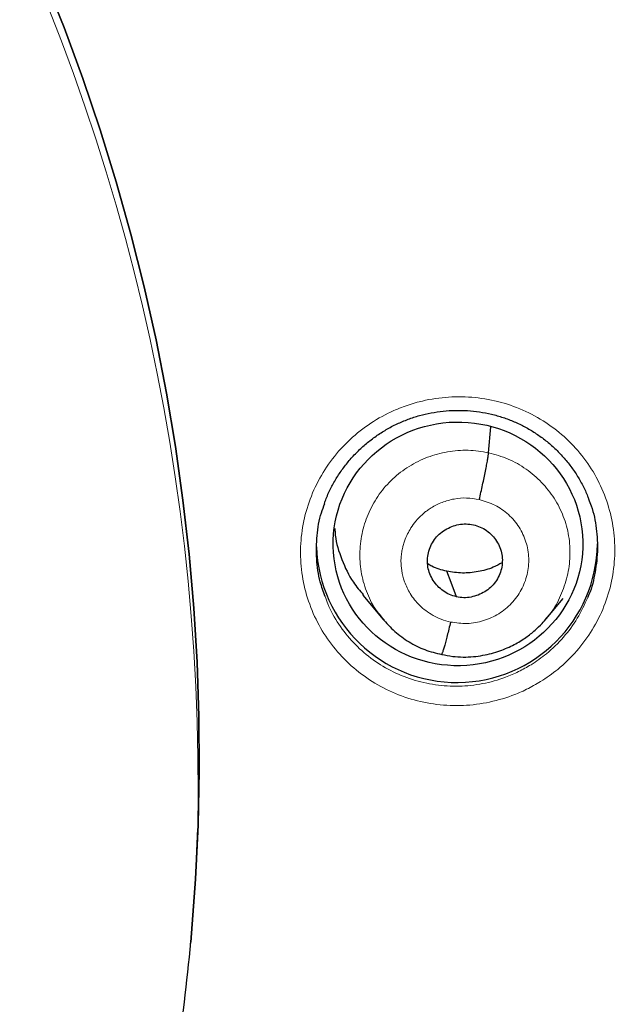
# Model space of a CAD drawing. Header units: millimetres. Extents: x 8 to 2236, y 12 to 2208.
# Tile 78 of 173: x 1110.5 to 1117.75, y 1874.08 to 1885.98. Entities that reach past the tile are written whole.
import ezdxf

# ---------------------------------------------------------------- set-up
doc = ezdxf.new("R2010")
doc.units = ezdxf.units.MM

msp = doc.modelspace()

# ---------------------------------------------------------------- linework, layer by layer
at = {"color": 7, "linetype": 'Continuous', "lineweight": 30}
for p, q in [((1116.167, 1880.743), (1116.195, 1881.057)), ((1114.647, 1879.021), (1114.893, 1878.726)), ((1116.864, 1878.736), (1117.068, 1878.983)), ((1116.868, 1878.748), (1116.86, 1878.74)), ((1112.562, 1874.807), (1112.564, 1874.828))]:
    msp.add_line(p, q, dxfattribs=at)
at = {"color": 7, "linetype": 'Continuous', "lineweight": 30, "flags": 128}
for points in [[(1110.789, 1886.495), (1111.032, 1885.884), (1111.259, 1885.268), (1111.47, 1884.646), (1111.664, 1884.019), (1111.841, 1883.387), (1112.001, 1882.75), (1112.145, 1882.11), (1112.271, 1881.466), (1112.379, 1880.819), (1112.471, 1880.17), (1112.545, 1879.518), (1112.602, 1878.865), (1112.641, 1878.211), (1112.662, 1877.556), (1112.667, 1876.9), (1112.653, 1876.245), (1112.622, 1875.59), (1112.574, 1874.936), (1112.564, 1874.828)], [(1112.564, 1874.828), (1112.574, 1874.936), (1112.622, 1875.59), (1112.653, 1876.245), (1112.667, 1876.9), (1112.662, 1877.556), (1112.641, 1878.211), (1112.602, 1878.865), (1112.545, 1879.518), (1112.471, 1880.17), (1112.379, 1880.819), (1112.271, 1881.466), (1112.145, 1882.11), (1112.001, 1882.75), (1111.841, 1883.387), (1111.664, 1884.019), (1111.47, 1884.646), (1111.259, 1885.268), (1111.032, 1885.884), (1110.789, 1886.495)], [(1115.778, 1879.002), (1115.713, 1879.175), (1115.661, 1879.312)]]:
    msp.add_lwpolyline(points, dxfattribs=at)
at = {"color": 252, "linetype": 'Continuous', "lineweight": 0}
msp.add_arc((1087.204, 1876.693), 25.451, 358.8948, 180.82, dxfattribs=at)
at = {"color": 7, "linetype": 'Continuous', "lineweight": 30}
for centre, radius, start, end in [((1115.784, 1879.666), 1.7, 181.9805, 359.1522), ((1088.119, 1877.052), 24.547, 351.1638, 358.0144)]:
    msp.add_arc(centre, radius, start, end, dxfattribs=at)
msp.add_ellipse((1115.797, 1879.642), major_axis=(1.509, 0.03), ratio=0.976207, dxfattribs=at)
for points, knots in [([(1134.331, 1875.353), (1134.343, 1875.496), (1134.37, 1875.795), (1134.405, 1876.267), (1134.438, 1876.783), (1134.468, 1877.344), (1134.492, 1877.949), (1134.509, 1878.6), (1134.517, 1879.273), (1134.515, 1879.968), (1134.502, 1880.682), (1134.478, 1881.433), (1134.439, 1882.213), (1134.386, 1883.01), (1134.3, 1884.018), (1134.166, 1885.231), (1133.964, 1886.642), (1133.716, 1888.042), (1133.424, 1889.428), (1133.09, 1890.8), (1132.706, 1892.187), (1132.271, 1893.587), (1131.781, 1894.997), (1131.249, 1896.386), (1130.717, 1897.653), (1130.197, 1898.802), (1129.702, 1899.827), (1129.194, 1900.818), (1128.675, 1901.776), (1128.146, 1902.701), (1127.609, 1903.593), (1127.07, 1904.445), (1126.531, 1905.259), (1125.993, 1906.036), (1125.459, 1906.776), (1124.93, 1907.479), (1124.407, 1908.147), (1123.893, 1908.78), (1123.388, 1909.38), (1122.888, 1909.954), (1122.384, 1910.514), (1121.862, 1911.075), (1121.315, 1911.645), (1120.737, 1912.226), (1120.124, 1912.821), (1119.474, 1913.428), (1118.785, 1914.046), (1118.061, 1914.67), (1117.301, 1915.298), (1116.502, 1915.929), (1115.665, 1916.56), (1114.895, 1917.113), (1114.195, 1917.596), (1113.566, 1918.014), (1112.898, 1918.443), (1112.188, 1918.88), (1111.437, 1919.324), (1110.642, 1919.774), (1109.828, 1920.213), (1108.996, 1920.64), (1108.149, 1921.055), (1107.262, 1921.468), (1106.336, 1921.876), (1105.369, 1922.277), (1104.377, 1922.663), (1103.361, 1923.034), (1102.322, 1923.386), (1101.245, 1923.725), (1100.13, 1924.048), (1098.977, 1924.352), (1097.787, 1924.634), (1096.558, 1924.894), (1095.338, 1925.118), (1094.127, 1925.309), (1092.931, 1925.468), (1091.706, 1925.598), (1090.454, 1925.7), (1089.175, 1925.766), (1088.142, 1925.798), (1087.535, 1925.794), (1087.363, 1925.793)], [0, 0, 0, 0, 0.005494, 0.011571, 0.018232, 0.025477, 0.033308, 0.041725, 0.050729, 0.059499, 0.068765, 0.078526, 0.088784, 0.099248, 0.109693, 0.128299, 0.146842, 0.165323, 0.183741, 0.202094, 0.22038, 0.23985, 0.259237, 0.278535, 0.297739, 0.31276, 0.327599, 0.342038, 0.35607, 0.369968, 0.383443, 0.396496, 0.409128, 0.421342, 0.433138, 0.444517, 0.455459, 0.465991, 0.476113, 0.485829, 0.495456, 0.505282, 0.515477, 0.526042, 0.536979, 0.548521, 0.560452, 0.572772, 0.585484, 0.598589, 0.612092, 0.625996, 0.635216, 0.644931, 0.655143, 0.665856, 0.677074, 0.688802, 0.701041, 0.712712, 0.724817, 0.737359, 0.750338, 0.763757, 0.777618, 0.791262, 0.80531, 0.819761, 0.834616, 0.849872, 0.865529, 0.881585, 0.898037, 0.913147, 0.928574, 0.944316, 0.960371, 0.976739, 0.993419, 1, 1, 1, 1]), ([(1087.363, 1921.887), (1087.495, 1921.886), (1087.879, 1921.885), (1088.515, 1921.874), (1089.27, 1921.849), (1090.025, 1921.812), (1090.779, 1921.762), (1091.532, 1921.7), (1092.284, 1921.625), (1093.035, 1921.538), (1093.784, 1921.439), (1094.531, 1921.328), (1095.277, 1921.204), (1096.02, 1921.069), (1096.76, 1920.921), (1097.498, 1920.761), (1098.233, 1920.588), (1098.966, 1920.404), (1099.695, 1920.208), (1100.42, 1920), (1101.142, 1919.78), (1101.86, 1919.548), (1102.574, 1919.305), (1103.283, 1919.05), (1103.989, 1918.783), (1104.689, 1918.504), (1105.385, 1918.215), (1106.076, 1917.914), (1106.762, 1917.601), (1107.442, 1917.278), (1108.116, 1916.943), (1108.785, 1916.597), (1109.448, 1916.241), (1110.104, 1915.873), (1110.755, 1915.495), (1111.398, 1915.106), (1112.035, 1914.707), (1112.666, 1914.298), (1113.289, 1913.878), (1113.904, 1913.448), (1114.513, 1913.008), (1115.114, 1912.558), (1115.707, 1912.098), (1116.292, 1911.628), (1116.869, 1911.149), (1117.438, 1910.661), (1117.999, 1910.163), (1118.551, 1909.657), (1119.094, 1909.141), (1119.629, 1908.616), (1120.154, 1908.083), (1120.67, 1907.541), (1121.177, 1906.991), (1121.675, 1906.433), (1122.163, 1905.866), (1122.641, 1905.292), (1123.11, 1904.71), (1123.568, 1904.12), (1124.017, 1903.523), (1124.455, 1902.918), (1124.883, 1902.307), (1125.3, 1901.688), (1125.707, 1901.063), (1126.103, 1900.431), (1126.488, 1899.793), (1126.862, 1899.148), (1127.226, 1898.498), (1127.578, 1897.841), (1127.919, 1897.179), (1128.248, 1896.512), (1128.567, 1895.839), (1128.873, 1895.161), (1129.169, 1894.478), (1129.452, 1893.79), (1129.724, 1893.098), (1129.984, 1892.401), (1130.232, 1891.701), (1130.468, 1890.996), (1130.692, 1890.287), (1130.904, 1889.575), (1131.104, 1888.86), (1131.292, 1888.141), (1131.467, 1887.42), (1131.63, 1886.695), (1131.781, 1885.968), (1131.919, 1885.239), (1132.045, 1884.508), (1132.153, 1883.811), (1132.214, 1883.357), (1132.242, 1883.148)], [0, 0, 0, 0, 0.006061, 0.017637, 0.029213, 0.040789, 0.052365, 0.063941, 0.075517, 0.087093, 0.098669, 0.110245, 0.121821, 0.133397, 0.144973, 0.156549, 0.168125, 0.179701, 0.191277, 0.202853, 0.214429, 0.226006, 0.237582, 0.249158, 0.260734, 0.272311, 0.283887, 0.295464, 0.30704, 0.318617, 0.330193, 0.34177, 0.353346, 0.364923, 0.3765, 0.388076, 0.399653, 0.41123, 0.422807, 0.434384, 0.445961, 0.457538, 0.469115, 0.480692, 0.49227, 0.503847, 0.515424, 0.527002, 0.538579, 0.550157, 0.561734, 0.573312, 0.584889, 0.596467, 0.608045, 0.619623, 0.631201, 0.642779, 0.654357, 0.665935, 0.677513, 0.689091, 0.70067, 0.712248, 0.723826, 0.735405, 0.746983, 0.758562, 0.770141, 0.781719, 0.793298, 0.804877, 0.816456, 0.828035, 0.839614, 0.851193, 0.862772, 0.874351, 0.88593, 0.897509, 0.909088, 0.920667, 0.932247, 0.943826, 0.955405, 0.966985, 0.978564, 0.990143, 1, 1, 1, 1]), ([(1114.182, 1880.131), (1114.185, 1880.14), (1114.203, 1880.194), (1114.246, 1880.29), (1114.313, 1880.417), (1114.392, 1880.537), (1114.481, 1880.651), (1114.58, 1880.757), (1114.688, 1880.856), (1114.805, 1880.946), (1114.929, 1881.025), (1115.059, 1881.094), (1115.193, 1881.15), (1115.331, 1881.195), (1115.473, 1881.228), (1115.617, 1881.249), (1115.763, 1881.258), (1115.911, 1881.255), (1116.057, 1881.24), (1116.202, 1881.212), (1116.343, 1881.172), (1116.478, 1881.121), (1116.608, 1881.059), (1116.731, 1880.985), (1116.848, 1880.902), (1116.958, 1880.808), (1117.06, 1880.705), (1117.153, 1880.593), (1117.236, 1880.474), (1117.307, 1880.349), (1117.354, 1880.251), (1117.374, 1880.194), (1117.378, 1880.182)], [0, 0, 0, 0, 0.007008, 0.041982, 0.076592, 0.111319, 0.14632, 0.181545, 0.216921, 0.252361, 0.287739, 0.322973, 0.358003, 0.392729, 0.427411, 0.462391, 0.497612, 0.532996, 0.568453, 0.603863, 0.639146, 0.67425, 0.709048, 0.743609, 0.778502, 0.813716, 0.849158, 0.884709, 0.920207, 0.955514, 0.990525, 1, 1, 1, 1]), ([(1116.054, 1880.177), (1116.061, 1880.207), (1116.075, 1880.266), (1116.095, 1880.355), (1116.113, 1880.442), (1116.13, 1880.523), (1116.144, 1880.597), (1116.155, 1880.659), (1116.163, 1880.71), (1116.166, 1880.732), (1116.167, 1880.743)], [0, 0, 0, 0, 0.124036, 0.248793, 0.374099, 0.49955, 0.624923, 0.750285, 0.875415, 1, 1, 1, 1]), ([(1114.192, 1879.006), (1114.17, 1879.064), (1114.115, 1879.21), (1114.081, 1879.46), (1114.086, 1879.742), (1114.123, 1879.969), (1114.172, 1880.094), (1114.187, 1880.131)], [0, 0, 0, 0, 0.162834, 0.407208, 0.651581, 0.896167, 1, 1, 1, 1]), ([(1117.374, 1880.183), (1117.386, 1880.156), (1117.435, 1880.043), (1117.475, 1879.828), (1117.492, 1879.546), (1117.453, 1879.267), (1117.409, 1879.08), (1117.366, 1878.996), (1117.366, 1878.995)], [0, 0, 0, 0, 0.072755, 0.304177, 0.535724, 0.767272, 0.999041, 1, 1, 1, 1]), ([(1115.778, 1879.002), (1115.75, 1879.01), (1115.693, 1879.026), (1115.616, 1879.071), (1115.55, 1879.129), (1115.495, 1879.199), (1115.455, 1879.277), (1115.431, 1879.361), (1115.425, 1879.448), (1115.436, 1879.535), (1115.465, 1879.618), (1115.509, 1879.695), (1115.568, 1879.76), (1115.64, 1879.814), (1115.72, 1879.854), (1115.806, 1879.878), (1115.895, 1879.887), (1115.954, 1879.878), (1115.983, 1879.873)], [0, 0, 0, 0, 0.0626165, 0.1251029, 0.1877682, 0.2505042, 0.313066, 0.3753485, 0.4376008, 0.4999919, 0.5623855, 0.6246436, 0.6869309, 0.7494945, 0.8122302, 0.8748947, 0.9373815, 1, 1, 1, 1]), ([(1115.983, 1879.873), (1116.011, 1879.865), (1116.068, 1879.849), (1116.145, 1879.804), (1116.212, 1879.746), (1116.266, 1879.676), (1116.306, 1879.598), (1116.331, 1879.514), (1116.336, 1879.427), (1116.325, 1879.34), (1116.297, 1879.257), (1116.252, 1879.18), (1116.193, 1879.114), (1116.122, 1879.061), (1116.042, 1879.021), (1115.956, 1878.997), (1115.866, 1878.987), (1115.808, 1878.997), (1115.778, 1879.002)], [0, 0, 0, 0, 0.062617, 0.125103, 0.187768, 0.250504, 0.313066, 0.375349, 0.437601, 0.499992, 0.562386, 0.624644, 0.686931, 0.749495, 0.812231, 0.874895, 0.937382, 1, 1, 1, 1]), ([(1114.308, 1879.829), (1114.309, 1879.801), (1114.314, 1879.672), (1114.388, 1879.449), (1114.501, 1879.203), (1114.61, 1879.075), (1114.652, 1879.026)], [0, 0, 0, 0, 0.092873, 0.437264, 0.781955, 1, 1, 1, 1]), ([(1115.661, 1879.312), (1115.599, 1879.327), (1115.518, 1879.347), (1115.447, 1879.39), (1115.431, 1879.399)], [0, 0, 0, 0, 0.768064, 1, 1, 1, 1]), ([(1116.332, 1879.413), (1116.296, 1879.394), (1116.205, 1879.344), (1116.041, 1879.302), (1115.85, 1879.281), (1115.724, 1879.302), (1115.661, 1879.312)], [0, 0, 0, 0, 0.1739575, 0.4496331, 0.7245269, 1, 1, 1, 1]), ([(1114.884, 1878.738), (1114.932, 1878.684), (1115.028, 1878.578), (1115.202, 1878.453), (1115.393, 1878.355), (1115.531, 1878.322), (1115.6, 1878.305)], [0, 0, 0, 0, 0.251683, 0.502225, 0.751432, 1, 1, 1, 1]), ([(1115.6, 1878.306), (1115.644, 1878.297), (1115.73, 1878.279), (1115.859, 1878.272), (1115.981, 1878.277), (1116.131, 1878.297), (1116.299, 1878.342), (1116.473, 1878.418), (1116.614, 1878.504), (1116.725, 1878.591), (1116.809, 1878.671), (1116.854, 1878.724), (1116.874, 1878.747)], [0, 0, 0, 0, 0.095315, 0.185934, 0.272111, 0.353958, 0.504632, 0.638089, 0.754265, 0.853226, 0.93508, 1, 1, 1, 1]), ([(1115.707, 1878.697), (1115.7, 1878.669), (1115.686, 1878.611), (1115.667, 1878.532), (1115.648, 1878.462), (1115.632, 1878.402), (1115.618, 1878.355), (1115.607, 1878.321), (1115.602, 1878.311), (1115.6, 1878.307)], [0, 0, 0, 0, 0.147081, 0.292996, 0.438804, 0.584744, 0.730637, 0.876298, 1, 1, 1, 1])]:
    msp.add_open_spline(points, degree=3, knots=knots, dxfattribs=at)
at = {"color": 252, "linetype": 'Continuous', "lineweight": 0}
for points, knots in [([(1087.363, 1925.779), (1088.755, 1925.744), (1091.539, 1925.674), (1095.682, 1925.11), (1099.759, 1924.215), (1103.74, 1922.963), (1107.592, 1921.372), (1111.286, 1919.453), (1114.793, 1917.22), (1118.085, 1914.692), (1121.136, 1911.889), (1123.923, 1908.831), (1126.423, 1905.544), (1128.618, 1902.052), (1130.49, 1898.384), (1132.024, 1894.568), (1133.208, 1890.633), (1134.036, 1886.611), (1134.486, 1882.534), (1134.604, 1878.822), (1134.407, 1876.49), (1134.325, 1875.52)], [0, 0, 0, 0, 0.05344, 0.10688, 0.16032, 0.21376, 0.267199, 0.320639, 0.374079, 0.427519, 0.480959, 0.534399, 0.587839, 0.641279, 0.694719, 0.748159, 0.801598, 0.855038, 0.908478, 0.961918, 1, 1, 1, 1]), ([(1116.796, 1877.976), (1116.867, 1878.024), (1117.026, 1878.131), (1117.239, 1878.342), (1117.429, 1878.599), (1117.57, 1878.884), (1117.663, 1879.187), (1117.701, 1879.502), (1117.686, 1879.817), (1117.616, 1880.125), (1117.496, 1880.417), (1117.327, 1880.683), (1117.115, 1880.919), (1116.864, 1881.115), (1116.584, 1881.268), (1116.281, 1881.371), (1115.964, 1881.424), (1115.643, 1881.422), (1115.365, 1881.375), (1115.134, 1881.303), (1114.913, 1881.208), (1114.672, 1881.063), (1114.428, 1880.855), (1114.223, 1880.609), (1114.063, 1880.333), (1113.952, 1880.036), (1113.893, 1879.725), (1113.888, 1879.409), (1113.937, 1879.097), (1114.039, 1878.798), (1114.19, 1878.521), (1114.387, 1878.273), (1114.623, 1878.061), (1114.893, 1877.892), (1115.188, 1877.769), (1115.501, 1877.698), (1115.822, 1877.678), (1116.142, 1877.713), (1116.412, 1877.788), (1116.629, 1877.88), (1116.74, 1877.944), (1116.796, 1877.976)], [0, 0, 0, 0, 0.02145, 0.0483211, 0.0751921, 0.1020394, 0.1288866, 0.1557093, 0.1825319, 0.2093398, 0.2361478, 0.2629574, 0.2897671, 0.316594, 0.343421, 0.3702733, 0.3971256, 0.4240002, 0.4508748, 0.4676967, 0.4845186, 0.5113753, 0.5382319, 0.5650895, 0.5919471, 0.6187862, 0.6456253, 0.6724419, 0.6992584, 0.726065, 0.7528717, 0.7796852, 0.8064989, 0.8333333, 0.8601679, 0.8870279, 0.9138881, 0.9407673, 0.9676466, 0.9838233, 1, 1, 1, 1]), ([(1114.903, 1878.723), (1114.867, 1878.765), (1114.778, 1878.87), (1114.683, 1879.068), (1114.617, 1879.305), (1114.603, 1879.551), (1114.636, 1879.796), (1114.715, 1880.03), (1114.838, 1880.246), (1115.003, 1880.433), (1115.202, 1880.585), (1115.427, 1880.696), (1115.669, 1880.761), (1115.92, 1880.784), (1116.085, 1880.756), (1116.167, 1880.743)], [0, 0, 0, 0, 0.052581, 0.13155, 0.210449, 0.289307, 0.36827, 0.447235, 0.526096, 0.604997, 0.683965, 0.762943, 0.841949, 0.920922, 1, 1, 1, 1]), ([(1116.167, 1880.743), (1116.247, 1880.721), (1116.408, 1880.677), (1116.624, 1880.551), (1116.814, 1880.391), (1116.967, 1880.197), (1117.079, 1879.977), (1117.144, 1879.739), (1117.159, 1879.493), (1117.126, 1879.248), (1117.044, 1879.016), (1116.956, 1878.845), (1116.884, 1878.766), (1116.868, 1878.748)], [0, 0, 0, 0, 0.097271, 0.194416, 0.291601, 0.388749, 0.485887, 0.582939, 0.67994, 0.777071, 0.874204, 0.971209, 1, 1, 1, 1]), ([(1115.707, 1878.697), (1115.669, 1878.707), (1115.596, 1878.726), (1115.496, 1878.774), (1115.408, 1878.832), (1115.31, 1878.916), (1115.218, 1879.032), (1115.148, 1879.176), (1115.114, 1879.311), (1115.106, 1879.413), (1115.109, 1879.483), (1115.114, 1879.528), (1115.121, 1879.567), (1115.127, 1879.598), (1115.136, 1879.634), (1115.154, 1879.688), (1115.184, 1879.76), (1115.23, 1879.841), (1115.274, 1879.902), (1115.316, 1879.95), (1115.349, 1879.983), (1115.386, 1880.016), (1115.427, 1880.048), (1115.497, 1880.096), (1115.604, 1880.148), (1115.75, 1880.189), (1115.903, 1880.203), (1116.004, 1880.186), (1116.054, 1880.177)], [0, 0, 0, 0, 0.048255, 0.09411, 0.137722, 0.179116, 0.255041, 0.322004, 0.380024, 0.429026, 0.450167, 0.469074, 0.485749, 0.500189, 0.507993, 0.532294, 0.571713, 0.606378, 0.647682, 0.666055, 0.685476, 0.705944, 0.727466, 0.750055, 0.811552, 0.873695, 0.936446, 1, 1, 1, 1]), ([(1116.054, 1880.177), (1116.119, 1880.158), (1116.248, 1880.119), (1116.413, 1880.002), (1116.543, 1879.849), (1116.627, 1879.667), (1116.661, 1879.47), (1116.641, 1879.27), (1116.57, 1879.082), (1116.451, 1878.918), (1116.294, 1878.79), (1116.109, 1878.706), (1115.907, 1878.669), (1115.774, 1878.688), (1115.707, 1878.697)], [0, 0, 0, 0, 0.083335, 0.166665, 0.249997, 0.333327, 0.416665, 0.499999, 0.583336, 0.666671, 0.750001, 0.833334, 0.916665, 1, 1, 1, 1]), ([(1116.681, 1878.181), (1116.631, 1878.152), (1116.532, 1878.094), (1116.337, 1878.012), (1116.097, 1877.944), (1115.81, 1877.913), (1115.523, 1877.931), (1115.243, 1877.994), (1114.979, 1878.104), (1114.738, 1878.255), (1114.526, 1878.444), (1114.352, 1878.666), (1114.24, 1878.857), (1114.202, 1878.976), (1114.192, 1879.006)], [0, 0, 0, 0, 0.05719, 0.114379, 0.209417, 0.304455, 0.399407, 0.494359, 0.589224, 0.684088, 0.778871, 0.873654, 0.968406, 1, 1, 1, 1]), ([(1117.366, 1878.995), (1117.327, 1878.909), (1117.249, 1878.737), (1117.077, 1878.509), (1116.887, 1878.32), (1116.745, 1878.224), (1116.681, 1878.181)], [0, 0, 0, 0, 0.262287, 0.525915, 0.789545, 1, 1, 1, 1])]:
    msp.add_open_spline(points, degree=3, knots=knots, dxfattribs=at)

doc.saveas('drawing.dxf')
